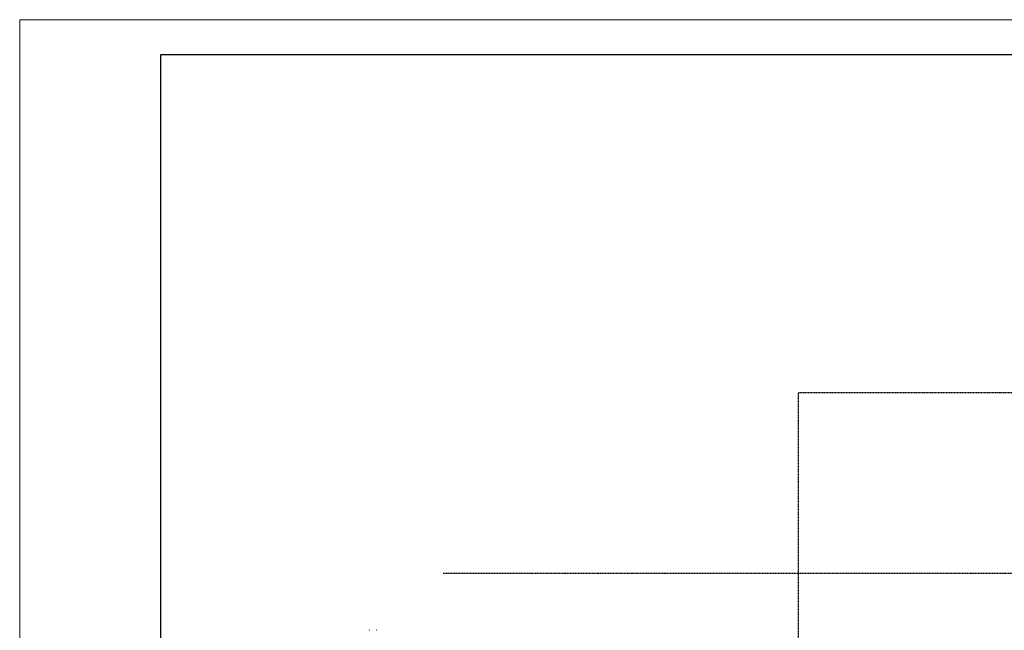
# Model space of a CAD drawing. Header units: millimetres. Extents: x -93479 to 1057970, y -66333 to 172656.
# Tile 34 of 145: x 122059 to 136060, y 52372 to 61056. Entities that reach past the tile are written whole.
import ezdxf

# ---------------------------------------------------------------- set-up
doc = ezdxf.new("R2010")
doc.units = ezdxf.units.MM
doc.linetypes.add('01 Штриховая _4 мм_', pattern=[6, 3.5, -2.5])
doc.layers.add('PDF _Геометрия', color=7, linetype='Continuous')
doc.layers.add('ТОЛСТЫЕ_ОСНОВНЫЕ', color=6, linetype='Continuous')
doc.layers.add('ТОНКИЕ', color=7, linetype='Continuous', lineweight=9)

# ---------------------------------------------------------------- blocks, each defined once
blk = doc.blocks.new('*U1959')
at = {"layer": 'ТОЛСТЫЕ_ОСНОВНЫЕ', "color": 7}
blk.add_lwpolyline([(20, 5), (1256, 5), (1256, 589), (20, 589)], close=True, dxfattribs=at)
at = {"layer": 'ТОНКИЕ', "color": 7}
blk.add_lwpolyline([(0, 0), (1261, 0), (1261, 594), (0, 594)], close=True, dxfattribs=at)
blk = doc.blocks.new('геология 1')
at = {"layer": 'PDF _Геометрия', "color": 7, "lineweight": 25}
for points in [[(0.6451, -9.412), (0.6467, -9.412)], [(0.6851, -9.412), (0.6867, -9.412)]]:
    blk.add_lwpolyline(points, dxfattribs=at)

msp = doc.modelspace()

# ---------------------------------------------------------------- linework, layer by layer
at = {"layer": 'PDF _Геометрия', "color": 7, "linetype": '01 Штриховая _4 мм_', "lineweight": 25}
msp.add_line((128080.5, 53183.4), (158508.3, 53183.4), dxfattribs=at)
msp.add_lwpolyline([(133133.4, 55754.4), (156860.7, 55754.4), (156860.7, 49483.4), (133133.4, 49483.4)], close=True, dxfattribs=at)

# ---------------------------------------------------------------- block references
at = {"color": 7}
for name, p, xscale, yscale, zscale in [('*U1959', (122059.1, 1655.9), 100, 100, 100), ('геология 1', (125390.7, 76297.3), 2541.29606099, 2541.29606099, 2541.29606099)]:
    msp.add_blockref(name, p, dxfattribs=dict(at, xscale=xscale, yscale=yscale, zscale=zscale))

doc.saveas('drawing.dxf')
